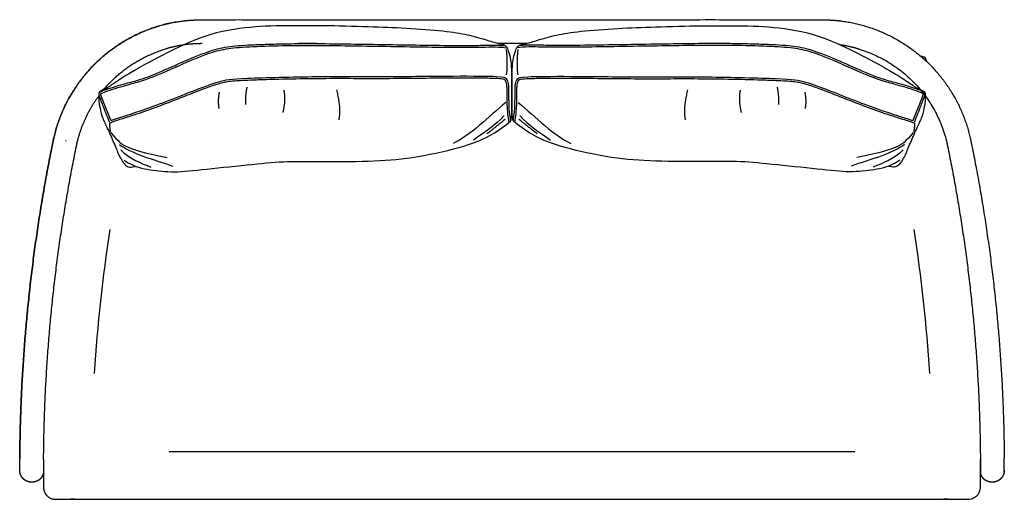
# Model space of a CAD drawing. Header units: millimetres. Extents: x -83 to 83, y -33 to 47.
import ezdxf

# ---------------------------------------------------------------- set-up
doc = ezdxf.new("R2010")
doc.units = ezdxf.units.MM
doc.header["$MEASUREMENT"] = 0
doc.layers.add('Default', color=18, linetype='Continuous', true_color=0x000000)

msp = doc.modelspace()

# ---------------------------------------------------------------- linework, layer by layer
at = {"layer": 'Default'}
msp.add_line((-57.47, -25.18), (57.47, -25.18), dxfattribs=at)
for centre, radius, start, end in [((-67.22, 30.26), 0.3, 201.8911, 291.7842), ((-67.16, 30.39), 0.1, 201.8774, 290.7812), ((67.22, 30.26), 0.3, 248.2158, 338.1089), ((67.16, 30.39), 0.1, 249.2188, 338.1226), ((192.51, -28.38), 263.02, 171.1639, 176.4465), ((-192.51, -28.38), 263.02, 3.5535, 8.8361)]:
    msp.add_arc(centre, radius, start, end, dxfattribs=at)
for points, weights, degree, knots in [([(-76.8, 27.33), (-75.05, 35.03), (-69.26, 40.39), (-63.36, 45.84), (-55.4, 46.94)], [1, 0.955249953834, 1, 0.95381196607, 1], 2, [0, 0, 0, 153.149269, 153.149269, 308.758677, 308.758677, 308.758677]), ([(-56.08, 46.83), (-63.64, 45.59), (-69.26, 40.38), (-75.05, 35.02), (-76.8, 27.33)], [1, 0.957701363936, 1, 0.955313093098, 1], 2, [0, 0, 0, 148.864522, 148.864522, 301.904893, 301.904893, 301.904893]), ([(55.4, 46.94), (63.36, 45.84), (69.26, 40.39), (75.05, 35.03), (76.8, 27.33)], [1, 0.953804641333, 1, 0.955249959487, 1], 2, [0, 0, 0, 155.621843, 155.621843, 308.771102, 308.771102, 308.771102]), ([(-78.51, -27.46), (-78.5, -30.75), (-78.5, -31.18), (-78.5, -33.18), (-76.5, -33.18), (0, -33.18), (76.5, -33.18), (78.5, -33.18), (78.5, -31.18), (78.5, -30.75), (78.5, -26.51)], [1, 1, 1, 0.707106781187, 1, 1, 1, 0.707106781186, 1, 1, 1], 2, [0, 0, 0, 0.865779, 0.865779, 4.007372, 4.007372, 157.008157, 157.008157, 160.14975, 160.14975, 161.015529, 161.015529, 161.015529]), ([(-80.52, -30.31), (-80.62, -30.31), (-80.72, -30.3), (-80.82, -30.29), (-80.92, -30.27), (-81.03, -30.25), (-81.13, -30.22), (-81.22, -30.18), (-81.32, -30.14), (-81.42, -30.1), (-81.51, -30.05), (-81.6, -29.99), (-81.68, -29.93), (-81.77, -29.87), (-81.85, -29.8), (-81.92, -29.73), (-82, -29.65), (-82.06, -29.57), (-82.13, -29.49), (-82.19, -29.4), (-82.24, -29.31), (-82.29, -29.22), (-82.34, -29.13), (-82.38, -29.03), (-82.41, -28.93), (-82.44, -28.83), (-82.47, -28.73), (-82.48, -28.63), (-82.49, -28.52), (-82.5, -28.42), (-82.51, -28.31)], [1, 0.998058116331, 0.998058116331, 1, 0.997946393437, 0.997946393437, 1, 0.997946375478, 0.997946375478, 1, 0.997946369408, 0.997946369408, 1, 0.997946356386, 0.997946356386, 1, 0.997946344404, 0.997946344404, 1, 0.997946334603, 0.997946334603, 1, 0.997946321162, 0.997946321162, 1, 0.997946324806, 0.997946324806, 1, 1, 1, 1], 3, [0, 0, 0, 0, 3.055456, 3.055456, 3.055456, 6.197547, 6.197547, 6.197547, 9.339636, 9.339636, 9.339636, 12.48172, 12.48172, 12.48172, 15.6238, 15.6238, 15.6238, 18.765876, 18.765876, 18.765876, 21.907947, 21.907947, 21.907947, 25.050015, 25.050015, 25.050015, 28.19208, 28.19208, 28.19208, 29.192018, 29.192018, 29.192018, 29.192018]), ([(-78.51, -28.41), (-78.51, -28.51), (-78.52, -28.61), (-78.53, -28.71), (-78.55, -28.81), (-78.57, -28.91), (-78.6, -29), (-78.63, -29.09), (-78.67, -29.19), (-78.71, -29.28), (-78.76, -29.36), (-78.81, -29.45), (-78.87, -29.53), (-78.93, -29.61), (-78.99, -29.69), (-79.06, -29.76), (-79.13, -29.83), (-79.21, -29.89), (-79.29, -29.95), (-79.37, -30.01), (-79.46, -30.06), (-79.54, -30.11), (-79.63, -30.15), (-79.73, -30.19), (-79.82, -30.22), (-79.91, -30.25), (-80.01, -30.27), (-80.11, -30.29), (-80.21, -30.3), (-80.3, -30.31), (-80.4, -30.31)], [1, 1, 1, 1, 0.997946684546, 0.997946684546, 1, 0.997946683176, 0.997946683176, 1, 0.997946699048, 0.997946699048, 1, 0.997946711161, 0.997946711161, 1, 0.997946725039, 0.997946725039, 1, 0.997946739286, 0.997946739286, 1, 0.997946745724, 0.997946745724, 1, 0.997946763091, 0.997946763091, 1, 0.998061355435, 0.998061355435, 1], 3, [0.00007, 0.00007, 0.00007, 0.00007, 1, 1, 1, 3.984697, 3.984697, 3.984697, 6.969397, 6.969397, 6.969397, 9.954102, 9.954102, 9.954102, 12.938811, 12.938811, 12.938811, 15.923526, 15.923526, 15.923526, 18.908244, 18.908244, 18.908244, 21.892967, 21.892967, 21.892967, 24.877692, 24.877692, 24.877692, 27.777959, 27.777959, 27.777959, 27.777959]), ([(80.4, -30.31), (80.3, -30.31), (80.21, -30.3), (80.11, -30.29), (80.01, -30.27), (79.91, -30.25), (79.82, -30.22), (79.73, -30.19), (79.63, -30.15), (79.54, -30.11), (79.46, -30.06), (79.37, -30.01), (79.29, -29.95), (79.21, -29.89), (79.13, -29.83), (79.06, -29.76), (78.99, -29.69), (78.93, -29.61), (78.87, -29.53), (78.81, -29.45), (78.76, -29.36), (78.71, -29.28), (78.67, -29.19), (78.63, -29.09), (78.6, -29), (78.57, -28.91), (78.55, -28.81), (78.53, -28.71), (78.52, -28.61), (78.51, -28.51), (78.51, -28.41)], [1, 0.998061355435, 0.998061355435, 1, 0.997946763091, 0.997946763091, 1, 0.997946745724, 0.997946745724, 1, 0.997946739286, 0.997946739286, 1, 0.997946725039, 0.997946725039, 1, 0.997946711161, 0.997946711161, 1, 0.997946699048, 0.997946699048, 1, 0.997946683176, 0.997946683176, 1, 0.997946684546, 0.997946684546, 1, 1, 1, 1], 3, [0, 0, 0, 0, 2.900267, 2.900267, 2.900267, 5.884992, 5.884992, 5.884992, 8.869715, 8.869715, 8.869715, 11.854433, 11.854433, 11.854433, 14.839148, 14.839148, 14.839148, 17.823857, 17.823857, 17.823857, 20.808561, 20.808561, 20.808561, 23.793262, 23.793262, 23.793262, 26.777959, 26.777959, 26.777959, 27.777889, 27.777889, 27.777889, 27.777889]), ([(82.51, -28.31), (82.5, -28.42), (82.49, -28.52), (82.48, -28.63), (82.47, -28.73), (82.44, -28.83), (82.41, -28.93), (82.38, -29.03), (82.34, -29.13), (82.29, -29.22), (82.24, -29.31), (82.19, -29.4), (82.13, -29.49), (82.06, -29.57), (82, -29.65), (81.92, -29.73), (81.85, -29.8), (81.77, -29.87), (81.68, -29.93), (81.6, -29.99), (81.51, -30.05), (81.42, -30.1), (81.32, -30.14), (81.22, -30.18), (81.13, -30.22), (81.03, -30.25), (80.92, -30.27), (80.82, -30.29), (80.72, -30.3), (80.62, -30.31), (80.52, -30.31)], [1, 1, 1, 1, 0.997946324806, 0.997946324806, 1, 0.997946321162, 0.997946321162, 1, 0.997946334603, 0.997946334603, 1, 0.997946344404, 0.997946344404, 1, 0.997946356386, 0.997946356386, 1, 0.997946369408, 0.997946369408, 1, 0.997946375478, 0.997946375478, 1, 0.997946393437, 0.997946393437, 1, 0.998058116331, 0.998058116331, 1], 3, [0.000062, 0.000062, 0.000062, 0.000062, 1, 1, 1, 4.142065, 4.142065, 4.142065, 7.284133, 7.284133, 7.284133, 10.426204, 10.426204, 10.426204, 13.568279, 13.568279, 13.568279, 16.710359, 16.710359, 16.710359, 19.852444, 19.852444, 19.852444, 22.994533, 22.994533, 22.994533, 26.136624, 26.136624, 26.136624, 29.19208, 29.19208, 29.19208, 29.19208])]:
    msp.add_rational_spline(points, weights, degree=degree, knots=knots, dxfattribs=at)
for points, weights in [([(-55.4, 46.94), (-53.68, 47.17), (-51.94, 47.17)], [1, 0.997674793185, 1]), ([(51.93, 47.17), (53.68, 47.17), (55.4, 46.94)], [1, 0.997673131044, 1]), ([(-55.07, 42.95), (-56.66, 42.71), (-58.21, 42.24)], [0.999573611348, 0.996976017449, 1]), ([(-51.94, 43.17), (-53.39, 43.17), (-54.82, 42.98)], [1, 0.997731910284, 1]), ([(58.21, 42.24), (56.66, 42.71), (55.07, 42.95)], [1, 0.996976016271, 0.999573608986]), ([(-68.4, 35.5), (-64.31, 40.38), (-58.21, 42.24)], [0.933825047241, 0.92648573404, 1]), ([(58.21, 42.24), (70.07, 38.62), (72.88, 26.55)], [1, 0.86631767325, 1]), ([(69.08, 40.55), (69.03, 40.6), (68.99, 40.64)], [1, 0.999543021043, 1]), ([(69.07, 40.56), (69.07, 40.56), (69.07, 40.56)], [0.85369640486, 0.853682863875, 0.853670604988]), ([(-72.88, 26.55), (-71.88, 30.84), (-69.27, 34.39)], [1, 0.948002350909, 0.936455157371]), ([(-82.5, -26.31), (-82.3, 0.51), (-76.92, 26.79)], [1, 0.995276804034, 1]), ([(-76.92, 26.79), (-82.3, 0.51), (-82.5, -26.31)], [1, 0.995276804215, 1]), ([(-76.92, 26.79), (-76.86, 27.06), (-76.8, 27.33)], [1, 0.999942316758, 1]), ([(-76.8, 27.33), (-76.86, 27.06), (-76.92, 26.79)], [1, 0.999942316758, 1]), ([(-73, 25.99), (-72.94, 26.27), (-72.88, 26.55)], [1, 0.999911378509, 1]), ([(72.88, 26.55), (72.94, 26.27), (73, 25.99)], [1, 0.999911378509, 1]), ([(76.8, 27.33), (76.86, 27.06), (76.92, 26.79)], [1, 0.999942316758, 1]), ([(76.92, 26.79), (82.3, 0.51), (82.5, -26.31)], [1, 0.995276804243, 1]), ([(-78.5, -26.51), (-78.32, 0.01), (-73, 25.99)], [1, 0.995247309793, 1]), ([(73, 25.99), (78.32, 0.01), (78.5, -26.51)], [1, 0.995247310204, 1]), ([(-82.5, -26.31), (-82.5, -26.39), (-82.5, -26.48)], [1, 0.999999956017, 1]), ([(82.5, -26.48), (82.5, -26.39), (82.5, -26.31)], [1, 0.999999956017, 1]), ([(-82.51, -28.31), (-82.51, -27.4), (-82.5, -26.48)], [1, 0.999994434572, 1]), ([(-78.5, -26.51), (-78.51, -27.46), (-78.51, -28.41)], [1, 0.999993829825, 1]), ([(78.5, -26.51), (78.51, -27.46), (78.51, -28.41)], [1, 0.999993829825, 1]), ([(82.51, -28.31), (82.51, -27.4), (82.5, -26.48)], [1, 0.999994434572, 1]), ([(-82.48, -28.63), (-82.51, -28.47), (-82.51, -28.31)], [1, 0.996916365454, 1]), ([(78.51, -28.14), (78.49, -28.33), (78.51, -28.52)], [1, 0.995418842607, 1]), ([(78.51, -28.41), (78.51, -28.56), (78.53, -28.71)], [1, 0.99692209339, 1]), ([(82.48, -28.63), (82.51, -28.47), (82.51, -28.31)], [1, 0.996916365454, 1]), ([(-80.55, -30.31), (-80.55, -30.31), (-80.55, -30.31)], [0.920909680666, 0.920765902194, 0.920623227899])]:
    msp.add_rational_spline(points, weights, degree=2, dxfattribs=at)
for points, degree, knots in [([(-51.94, 47.18), (-49.83, 47.18), (-47.73, 47.18), (-45.63, 47.19), (-44.58, 47.18), (-43.53, 47.18), (-42.48, 47.18), (-41.43, 47.18), (-40.39, 47.18), (-39.34, 47.18), (-37.24, 47.18), (-35.13, 47.18), (-33.03, 47.18), (-31.98, 47.18), (-30.94, 47.18), (-29.89, 47.18), (-28.84, 47.18), (-27.79, 47.18), (-26.74, 47.18), (-25.69, 47.18), (-24.64, 47.18), (-23.59, 47.18), (-22.53, 47.18), (-21.48, 47.18), (-20.42, 47.18), (-19.14, 47.18), (-17.86, 47.18), (-16.58, 47.18), (-15.28, 47.18), (-13.99, 47.18), (-12.7, 47.18), (-11.62, 47.18), (-10.54, 47.18), (-9.46, 47.18), (-8.42, 47.18), (-7.37, 47.18), (-6.33, 47.18), (-4.22, 47.18), (-2.11, 47.18), (-0.01, 47.18), (4.2, 47.18), (8.4, 47.18), (12.61, 47.18), (14.68, 47.18), (16.75, 47.18), (18.82, 47.18), (21.29, 47.18), (23.75, 47.18), (26.22, 47.18), (28.57, 47.18), (30.93, 47.19), (33.28, 47.19), (35.3, 47.19), (37.32, 47.18), (39.33, 47.18), (43.53, 47.18), (47.73, 47.18), (51.93, 47.18)], 3, [0, 0, 0, 0, 1, 1, 1, 2, 2, 2, 33.429589, 33.429589, 33.429589, 96.513415, 96.513415, 96.513415, 127.949581, 127.949581, 127.949581, 159.4246, 159.4246, 159.4246, 160.4246, 160.4246, 160.4246, 161.4246, 161.4246, 161.4246, 199.890838, 199.890838, 199.890838, 238.618857, 238.618857, 238.618857, 271.038886, 271.038886, 271.038886, 302.358542, 302.358542, 302.358542, 365.567573, 365.567573, 365.567573, 491.726082, 491.726082, 491.726082, 553.820855, 553.820855, 553.820855, 627.83777, 627.83777, 627.83777, 628.83777, 628.83777, 628.83777, 629.83777, 629.83777, 629.83777, 755.876562, 755.876562, 755.876562, 755.876562]), ([(-67.5, 30.15), (-67.85, 31.03), (-68.33, 32.24), (-68.87, 33.62), (-69.08, 34.2), (-69.16, 34.48), (-69.19, 34.62), (-69.2, 34.7), (-69.19, 34.78), (-69.16, 34.86), (-69.11, 34.98), (-69, 35.08), (-68.8, 35.2), (-68.46, 35.34), (-67.89, 35.53), (-66.9, 35.86), (-65.82, 36.19), (-64.62, 36.54), (-63.49, 36.83), (-62.09, 37.22), (-60.39, 37.85), (-58.27, 38.74), (-56, 39.74), (-53.71, 40.75), (-51.69, 41.56), (-49.82, 42.19), (-48.09, 42.6), (-46.23, 42.83), (-44.1, 42.96), (-41.56, 43.06), (-38.54, 43.15), (-35.06, 43.19), (-30.69, 43.17), (-25.39, 43.1), (-19.33, 43), (-12.86, 42.89), (-7.72, 42.85), (-4.22, 42.91), (-2.52, 42.92), (-1.63, 42.88), (-1.15, 42.83)], 3, [-75.308531, -75.308531, -75.308531, -75.308531, -72.460598, -71.405321, -70.856255, -70.61664, -70.52604, -70.440665, -70.349407, -70.28741, -70.200658, -69.970425, -69.839179, -69.514912, -68.873195, -68.029907, -66.381033, -65.492826, -64.281198, -62.870195, -61.150955, -58.835151, -55.982754, -53.706417, -51.326025, -49.438425, -47.791151, -46.024319, -43.822922, -41.363825, -38.40681, -34.769641, -30.917593, -25.305498, -18.869164, -12.724334, -5.905505, -3.442702, -2.227741, -0.786286, -0.786286, -0.786286, -0.786286]), ([(67.5, 30.15), (67.85, 31.03), (68.33, 32.24), (68.87, 33.62), (69.08, 34.2), (69.16, 34.48), (69.19, 34.62), (69.2, 34.7), (69.19, 34.78), (69.16, 34.86), (69.11, 34.98), (69, 35.08), (68.8, 35.2), (68.46, 35.34), (67.89, 35.53), (66.9, 35.86), (65.82, 36.19), (64.62, 36.54), (63.49, 36.83), (62.09, 37.22), (60.39, 37.85), (58.27, 38.74), (56, 39.74), (53.71, 40.75), (51.69, 41.56), (49.82, 42.19), (48.09, 42.6), (46.23, 42.83), (44.1, 42.96), (41.56, 43.06), (38.54, 43.15), (35.06, 43.19), (30.69, 43.17), (25.39, 43.1), (19.33, 43), (12.86, 42.89), (7.72, 42.85), (4.22, 42.91), (2.52, 42.92), (1.63, 42.88), (1.15, 42.83)], 3, [-75.308531, -75.308531, -75.308531, -75.308531, -72.460598, -71.405321, -70.856255, -70.61664, -70.52604, -70.440665, -70.349407, -70.28741, -70.200658, -69.970425, -69.839179, -69.514912, -68.873195, -68.029907, -66.381033, -65.492826, -64.281198, -62.870195, -61.150955, -58.835151, -55.982754, -53.706417, -51.326025, -49.438425, -47.791151, -46.024319, -43.822922, -41.363825, -38.40681, -34.769641, -30.917593, -25.305498, -18.869164, -12.724334, -5.905505, -3.442702, -2.227741, -0.786286, -0.786286, -0.786286, -0.786286]), ([(-67.26, 30.35), (-68.94, 34.53), (-68.91, 34.77), (-68.73, 34.97), (-64.36, 36.34), (-62.38, 36.76), (-58.8, 38.14), (-52.91, 40.82), (-49.34, 42.07), (-46.56, 42.55), (-41.56, 42.77), (-35.55, 42.92), (-24.92, 42.8), (-10.65, 42.54), (-5, 42.58), (-2.06, 42.65), (-0.83, 42.49)], 3, [-74.799499, -74.799499, -74.799499, -74.799499, -69.519173, -64.171544, -58.823916, -53.476287, -48.128658, -42.78103, -37.433401, -32.085772, -26.738143, -21.390515, -16.042886, -10.695257, -5.347629, -0.533198, -0.533198, -0.533198, -0.533198]), ([(67.26, 30.35), (68.94, 34.53), (68.91, 34.77), (68.73, 34.97), (64.36, 36.34), (62.38, 36.76), (58.8, 38.14), (52.91, 40.82), (49.34, 42.07), (46.56, 42.55), (41.56, 42.77), (35.55, 42.92), (24.92, 42.8), (10.65, 42.54), (5, 42.58), (2.06, 42.65), (0.83, 42.49)], 3, [-74.799499, -74.799499, -74.799499, -74.799499, -69.519173, -64.171544, -58.823916, -53.476287, -48.128658, -42.78103, -37.433401, -32.085772, -26.738143, -21.390515, -16.042886, -10.695257, -5.347629, -0.533198, -0.533198, -0.533198, -0.533198]), ([(69.5, 40.16), (69.34, 40.7), (69.22, 40.89), (68.52, 41.04)], 2, [755.374016, 755.374016, 755.374016, 769.953119, 785.39001, 785.39001, 785.39001]), ([(-0.22, 30.22), (-0.54, 32.52), (-0.48, 35.09), (-0.56, 36.46), (-0.87, 37.36), (-1.48, 37.65), (-9.06, 37.74), (-21.58, 37.55), (-32.07, 37.67), (-46.2, 37.32), (-48.98, 36.94), (-53.17, 35.33), (-62.21, 31.77), (-66.28, 30.62), (-67.13, 30.3)], 3, [-0.161677, -0.161677, -0.161677, -0.161677, 6.258421, 12.516843, 18.775264, 25.033685, 31.292107, 37.550528, 43.808949, 50.067371, 56.325792, 62.584214, 68.842635, 73.883331, 73.883331, 73.883331, 73.883331]), ([(-0.49, 29.96), (-0.63, 30.93), (-0.81, 32.52), (-0.81, 34.43), (-0.81, 35.56), (-0.87, 36.23), (-0.96, 36.68), (-1.08, 36.96), (-1.17, 37.09), (-1.23, 37.15), (-1.36, 37.19), (-1.66, 37.25), (-2.34, 37.31), (-3.45, 37.35), (-5.64, 37.39), (-9.08, 37.4), (-13.84, 37.36), (-19.13, 37.3), (-24.49, 37.29), (-29.94, 37.32), (-35.5, 37.27), (-40.17, 37.16), (-43.51, 37.05), (-45.39, 36.97), (-46.75, 36.88), (-47.8, 36.76), (-48.8, 36.55), (-50.16, 36.14), (-52.23, 35.37), (-55.21, 34.2), (-58.72, 32.83), (-61.83, 31.7), (-64.33, 30.88), (-65.8, 30.43), (-66.76, 30.12), (-67.04, 30.01), (-67.11, 29.98)], 3, [-0.395215, -0.395215, -0.395215, -0.395215, 2.55782, 4.400864, 5.337117, 5.943514, 6.397455, 6.731378, 6.831381, 6.866239, 7.002146, 7.232664, 7.783083, 9.046251, 10.57048, 14.344767, 19.369322, 24.847387, 30.204453, 35.464085, 41.176632, 46.900338, 49.479273, 51.197793, 52.549997, 53.553886, 54.38405, 55.591274, 57.826894, 61.019517, 65.177365, 69.123294, 70.952794, 73.066878, 73.743563, 73.970366, 73.970366, 73.970366, 73.970366]), ([(0.22, 30.22), (0.54, 32.52), (0.48, 35.09), (0.56, 36.46), (0.87, 37.36), (1.48, 37.65), (9.06, 37.74), (21.58, 37.55), (32.07, 37.67), (46.2, 37.32), (48.98, 36.94), (53.17, 35.33), (62.21, 31.77), (66.28, 30.62), (67.13, 30.3)], 3, [-0.161677, -0.161677, -0.161677, -0.161677, 6.258421, 12.516843, 18.775264, 25.033685, 31.292107, 37.550528, 43.808949, 50.067371, 56.325792, 62.584214, 68.842635, 73.883331, 73.883331, 73.883331, 73.883331]), ([(0.49, 29.96), (0.63, 30.93), (0.81, 32.52), (0.81, 34.43), (0.81, 35.56), (0.87, 36.23), (0.96, 36.68), (1.08, 36.96), (1.17, 37.09), (1.23, 37.15), (1.36, 37.19), (1.66, 37.25), (2.34, 37.31), (3.45, 37.35), (5.64, 37.39), (9.08, 37.4), (13.84, 37.36), (19.13, 37.3), (24.49, 37.29), (29.94, 37.32), (35.5, 37.27), (40.17, 37.16), (43.51, 37.05), (45.39, 36.97), (46.75, 36.88), (47.8, 36.76), (48.8, 36.55), (50.16, 36.14), (52.23, 35.37), (55.21, 34.2), (58.72, 32.83), (61.83, 31.7), (64.33, 30.88), (65.8, 30.43), (66.76, 30.12), (67.04, 30.01), (67.11, 29.98)], 3, [-0.395215, -0.395215, -0.395215, -0.395215, 2.55782, 4.400864, 5.337117, 5.943514, 6.397455, 6.731378, 6.831381, 6.866239, 7.002146, 7.232664, 7.783083, 9.046251, 10.57048, 14.344767, 19.369322, 24.847387, 30.204453, 35.464085, 41.176632, 46.900338, 49.479273, 51.197793, 52.549997, 53.553886, 54.38405, 55.591274, 57.826894, 61.019517, 65.177365, 69.123294, 70.952794, 73.066878, 73.743563, 73.970366, 73.970366, 73.970366, 73.970366]), ([(-65, 23.64), (-63.13, 22.4), (-60.73, 22.05), (-56.73, 21.52), (-51.81, 22.09), (-42.95, 23.01), (-37.78, 23.51), (-31.63, 23.37), (-22.73, 23.43), (-16.12, 24.02), (-7.24, 26.05), (-3.55, 27.76), (-1.07, 29.41), (-0.25, 30.17)], 3, [0, 0, 0, 0, 6.114745, 12.229489, 18.344234, 24.458979, 30.573724, 36.688468, 42.803213, 48.917958, 55.032703, 61.147447, 66.400211, 66.400211, 66.400211, 66.400211]), ([(65, 23.64), (63.13, 22.4), (60.73, 22.05), (56.73, 21.52), (51.81, 22.09), (42.95, 23.01), (37.78, 23.51), (31.63, 23.37), (22.73, 23.43), (16.12, 24.02), (7.24, 26.05), (3.55, 27.76), (1.07, 29.41), (0.25, 30.17)], 3, [0, 0, 0, 0, 6.114745, 12.229489, 18.344234, 24.458979, 30.573724, 36.688468, 42.803213, 48.917958, 55.032703, 61.147447, 66.400211, 66.400211, 66.400211, 66.400211]), ([(-80.4, -30.31), (-80.4, -30.31), (-80.4, -30.31), (-80.4, -30.31), (-80.4, -30.31), (-80.41, -30.31)], 3, [0, 0, 0, 0, 0.00122779, 0.00156142, 0.08602462, 0.08602462, 0.08602462, 0.08602462]), ([(80.52, -30.31), (80.52, -30.31), (80.51, -30.31), (80.51, -30.31), (80.51, -30.31)], 3, [0, 0, 0, 0, 0.00001596, 0.08667232, 0.08667232, 0.08667232, 0.08667232])]:
    msp.add_open_spline(points, degree=degree, knots=knots, dxfattribs=at)
for points, degree in [([(-0.25, 30.17), (-0.02, 30.55), (-0.07, 31.35), (0.05, 36.18), (0, 38.89), (-0.2, 40.99), (-0.7, 42.27), (-0.96, 42.78), (-1.6, 43.05), (-2.07, 43.06), (-4.31, 43.77), (-7.38, 44.65), (-11.06, 45.25), (-17.93, 45.76), (-23.66, 45.99), (-32.1, 46.2), (-38.77, 46.18), (-45.45, 45.96), (-50.84, 44.75), (-53.46, 43.67)], 3), ([(0.25, 30.17), (0.02, 30.55), (0.07, 31.35), (-0.05, 36.18), (0, 38.89), (0.2, 40.99), (0.7, 42.27), (0.96, 42.78), (1.6, 43.05), (2.07, 43.06), (4.31, 43.77), (7.38, 44.65), (11.06, 45.25), (17.93, 45.76), (23.66, 45.99), (32.1, 46.2), (38.77, 46.18), (45.45, 45.96), (50.84, 44.75), (53.46, 43.67)], 3), ([(-53.46, 43.67), (-58.03, 41.64), (-63.66, 38.46), (-66.04, 37.02), (-67.57, 35.86), (-69.04, 35.22), (-69.27, 34.94), (-69.29, 33.96), (-69.08, 32.35), (-68.64, 30.63), (-67.82, 29.08), (-66.71, 26.51), (-65.9, 24.45), (-64.91, 22.74), (-64.16, 22.36), (-63.18, 22.59)], 3), ([(-32.75, 43.17), (-34.25, 43.17), (-35.76, 43.17)], 2), ([(2.36, 43.17), (0, 43.17), (-2.36, 43.17)], 2), ([(35.76, 43.17), (34.25, 43.17), (32.75, 43.17)], 2), ([(53.46, 43.67), (58.03, 41.64), (63.66, 38.46), (66.04, 37.02), (67.57, 35.86), (69.04, 35.22), (69.27, 34.94), (69.29, 33.96), (69.08, 32.35), (68.64, 30.63), (67.82, 29.08), (66.71, 26.51), (65.9, 24.45), (64.91, 22.74), (64.16, 22.36), (63.18, 22.59)], 3), ([(-1, 42.21), (-0.77, 40.59), (-0.86, 38.81), (-0.95, 37.95)], 3), ([(1, 42.21), (0.77, 40.59), (0.86, 38.81), (0.95, 37.95)], 3), ([(-49.07, 35.04), (-49.37, 33.33), (-49.1, 32.29)], 2), ([(-44.44, 35.88), (-44.75, 34.31), (-44.65, 33)], 2), ([(-38.23, 35.37), (-37.92, 33.43), (-38.43, 31.64)], 2), ([(-29.44, 35.42), (-28.63, 32.41), (-29.03, 30.41)], 2), ([(29.44, 35.42), (28.63, 32.41), (29.03, 30.41)], 2), ([(38.23, 35.37), (37.92, 33.43), (38.43, 31.64)], 2), ([(44.44, 35.88), (44.75, 34.31), (44.65, 33)], 2), ([(49.07, 35.04), (49.37, 33.33), (49.1, 32.29)], 2), ([(-61.22, 34.18), (-61.22, 34.18), (-61.21, 34.18)], 2), ([(-1.05, 33.32), (-3.88, 30.88), (-7.16, 27.67), (-9.85, 26.46)], 3), ([(1.05, 33.32), (3.88, 30.88), (7.16, 27.67), (9.85, 26.46)], 3), ([(61.21, 34.18), (61.21, 34.18), (61.21, 34.18)], 2), ([(-63.43, 32.18), (-63.43, 32.17), (-63.43, 32.17)], 2), ([(63.43, 32.18), (63.43, 32.17), (63.43, 32.17)], 2), ([(-67.44, 29.83), (-67.47, 29), (-67.31, 28.43)], 2), ([(-1.3, 31.15), (-2.81, 29.42), (-4.57, 28.39), (-6.48, 27.01)], 3), ([(-4.23, 28.07), (-2.29, 29.56), (-1.14, 30.52)], 2), ([(4.23, 28.07), (2.29, 29.56), (1.14, 30.52)], 2), ([(1.3, 31.15), (2.81, 29.42), (4.57, 28.39), (6.48, 27.01)], 3), ([(67.44, 29.83), (67.47, 29), (67.31, 28.43)], 2), ([(-67.22, 28.28), (-65.97, 26.69), (-64.76, 25.86), (-61.92, 24.91), (-57.77, 24.08)], 3), ([(67.22, 28.28), (65.97, 26.69), (64.76, 25.86), (61.92, 24.91), (57.77, 24.08)], 3), ([(-76.8, 27.33), (-76.8, 27.33), (-76.8, 27.33), (-76.8, 27.33)], 3), ([(-74.84, 26.94), (-74.79, 26.93), (-74.74, 26.92)], 2), ([(-65.79, 26.27), (-63.97, 24.85), (-60.08, 23.75), (-56.84, 22.65)], 3), ([(-65.53, 25.35), (-64.12, 23.92), (-62.16, 23.11), (-60.51, 22.49)], 3), ([(65.79, 26.27), (63.97, 24.85), (60.08, 23.75), (56.84, 22.65)], 3), ([(65.53, 25.35), (64.12, 23.92), (62.16, 23.11), (60.51, 22.49)], 3), ([(-82.5, -26.31), (-82.5, -26.39), (-82.5, -26.48)], 2), ([(78.5, -29.21), (78.5, -29.21), (78.5, -29.21)], 2), ([(-80.55, -30.31), (-80.56, -30.31), (-80.56, -30.31), (-80.56, -30.31)], 3), ([(-80.51, -30.31), (-80.51, -30.31), (-80.51, -30.31), (-80.52, -30.31)], 3), ([(-80.41, -30.31), (-80.46, -30.31), (-80.51, -30.31)], 2), ([(80.41, -30.31), (80.4, -30.31), (80.4, -30.31), (80.4, -30.31)], 3), ([(80.51, -30.31), (80.46, -30.31), (80.41, -30.31)], 2), ([(80.55, -30.31), (80.55, -30.31), (80.55, -30.31), (80.55, -30.31)], 3)]:
    msp.add_open_spline(points, degree=degree, dxfattribs=at)

doc.saveas('drawing.dxf')
